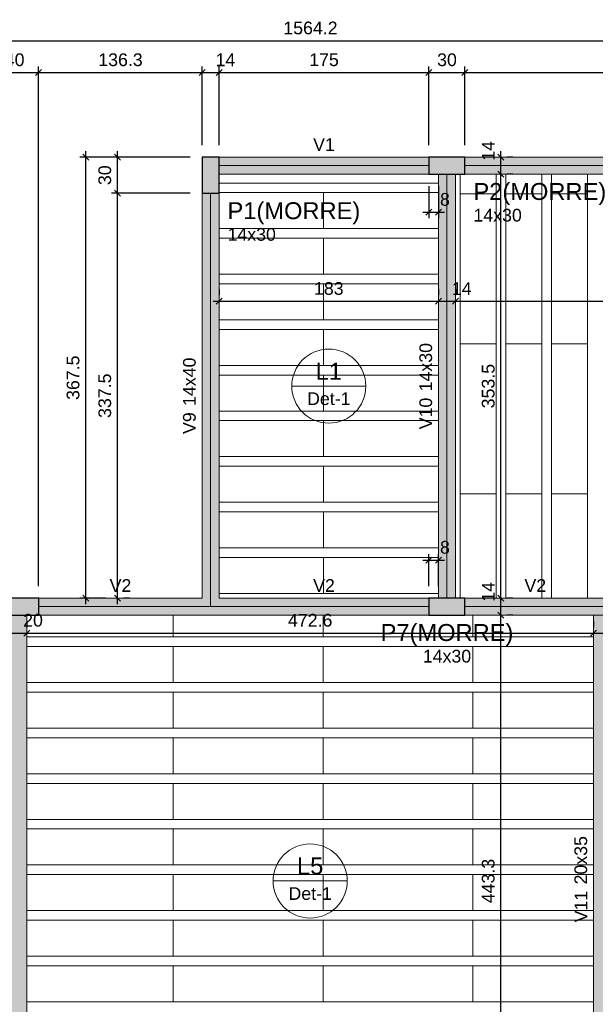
# Model space of a CAD drawing. Header units: millimetres. Extents: x 1434 to 2277, y -793 to -278.
# Tile 22 of 111: x 1722 to 1731, y -615 to -599. Entities that reach past the tile are written whole.
import ezdxf

# ---------------------------------------------------------------- set-up
doc = ezdxf.new("R2010")
doc.units = ezdxf.units.MM
for name, color, linetype, lineweight in [('FO-Cotas', 5, 'Continuous', 5), ('FO-Eixos', 5, 'Continuous', 5), ('FO-Hachura pilar que morre', 106, 'Continuous', 5), ('FO-Hachura viga', 43, 'Continuous', 5), ('FO-Hachuras das lajes', 1, 'Continuous', 20), ('FO-Pilares', 4, 'Continuous', 30), ('FO-Textos das lajes', 3, 'Continuous', 20), ('FO-Textos das vigas', 7, 'Continuous', 5), ('FO-Textos dos pilares', 7, 'Continuous', 5), ('FO-Vigas', 1, 'Continuous', 20)]:
    doc.layers.add(name, color=color, linetype=linetype, lineweight=lineweight)
doc.styles.add('ARIAL', font='arial.ttf')
doc.styles.get("Standard").update_dxf_attribs({"font": 'arial.ttf'})
doc.dimstyles.new('UM_50.000000', dxfattribs={"dimtxt": 0.18, "dimasz": 0.1, "dimexe": 0.1, "dimexo": 0.2, "dimgap": 0, "dimtad": 1, "dimtih": 1, "dimtoh": 1, "dimdec": 1, "dimlfac": 50, "dimzin": 0, "dimdsep": 46, "dimtxsty": 'Standard', "dimcen": 0.09, "dimdle": 0.1, "dimadec": 1, "dimazin": 2, "dimtfac": 1, "dimtdec": 4, "dimtofl": 0, "dimtmove": 0, "dimatfit": 3, "dimfxl": 1, "dimtolj": 1, "dimarcsym": 0})

# ---------------------------------------------------------------- blocks, each defined once
blk = doc.blocks.new('_Oblique')
at = {"color": 0, "linetype": 'ByBlock', "lineweight": -2}
blk.add_line((-0.5, -0.5), (0.5, 0.5), dxfattribs=at)
blk = doc.blocks.new('*D723')
at = {"layer": 'FO-Cotas', "color": 0, "lineweight": -2, "transparency": 16777216}
for p, q in [((1721.371, -608.517), (1721.371, -599.855)), ((1722.171, -608.517), (1722.171, -599.855)), ((1721.271, -599.955), (1722.271, -599.955))]:
    blk.add_line(p, q, dxfattribs=at)
at = {"layer": 'FO-Cotas', "color": 0, "lineweight": -2, "transparency": 16777216, "xscale": 0.1, "yscale": 0.1, "zscale": 0.1, "rotation": 180}
blk.add_blockref('_Oblique', (1721.371, -599.955), dxfattribs=at)
at = {"layer": 'FO-Cotas', "color": 0, "lineweight": -2, "transparency": 16777216, "xscale": 0.1, "yscale": 0.1, "zscale": 0.1}
blk.add_blockref('_Oblique', (1722.171, -599.955), dxfattribs=at)
at = {"layer": 'FO-Cotas', "color": 7, "transparency": 16777216, "insert": (1721.771, -599.744), "char_height": 0.2118, "attachment_point": 5, "rotation": 0.0057, "style": 'ARIAL'}
blk.add_mtext('\\A1;40', dxfattribs=at)
blk = doc.blocks.new('*D724')
at = {"layer": 'FO-Cotas', "color": 0, "lineweight": -2, "transparency": 16777216}
for p, q in [((1722.171, -608.517), (1722.171, -599.855)), ((1724.898, -601.167), (1724.898, -599.855)), ((1722.071, -599.955), (1724.998, -599.955))]:
    blk.add_line(p, q, dxfattribs=at)
at = {"layer": 'FO-Cotas', "color": 0, "lineweight": -2, "transparency": 16777216, "xscale": 0.1, "yscale": 0.1, "zscale": 0.1, "rotation": 180}
blk.add_blockref('_Oblique', (1722.171, -599.955), dxfattribs=at)
at = {"layer": 'FO-Cotas', "color": 0, "lineweight": -2, "transparency": 16777216, "xscale": 0.1, "yscale": 0.1, "zscale": 0.1}
blk.add_blockref('_Oblique', (1724.898, -599.955), dxfattribs=at)
at = {"layer": 'FO-Cotas', "color": 7, "transparency": 16777216, "insert": (1723.535, -599.744), "char_height": 0.2118, "attachment_point": 5, "rotation": 0.0057, "style": 'ARIAL'}
blk.add_mtext('\\A1;136.3', dxfattribs=at)
blk = doc.blocks.new('*D725')
at = {"layer": 'FO-Cotas', "color": 0, "lineweight": -2, "transparency": 16777216}
for p, q in [((1724.898, -601.167), (1724.898, -599.855)), ((1725.178, -601.167), (1725.178, -599.855)), ((1724.798, -599.955), (1725.278, -599.955))]:
    blk.add_line(p, q, dxfattribs=at)
at = {"layer": 'FO-Cotas', "color": 0, "lineweight": -2, "transparency": 16777216, "xscale": 0.1, "yscale": 0.1, "zscale": 0.1, "rotation": 180}
blk.add_blockref('_Oblique', (1724.898, -599.955), dxfattribs=at)
at = {"layer": 'FO-Cotas', "color": 0, "lineweight": -2, "transparency": 16777216, "xscale": 0.1, "yscale": 0.1, "zscale": 0.1}
blk.add_blockref('_Oblique', (1725.178, -599.955), dxfattribs=at)
at = {"layer": 'FO-Cotas', "color": 7, "transparency": 16777216, "insert": (1725.284, -599.744), "char_height": 0.2118, "attachment_point": 5, "rotation": 0.0057, "style": 'ARIAL'}
blk.add_mtext('\\A1;14', dxfattribs=at)
blk = doc.blocks.new('*D726')
at = {"layer": 'FO-Cotas', "color": 0, "lineweight": -2, "transparency": 16777216}
for p, q in [((1725.178, -601.167), (1725.178, -599.855)), ((1728.678, -601.167), (1728.678, -599.855)), ((1725.078, -599.955), (1728.778, -599.955))]:
    blk.add_line(p, q, dxfattribs=at)
at = {"layer": 'FO-Cotas', "color": 0, "lineweight": -2, "transparency": 16777216, "xscale": 0.1, "yscale": 0.1, "zscale": 0.1, "rotation": 180}
blk.add_blockref('_Oblique', (1725.178, -599.955), dxfattribs=at)
at = {"layer": 'FO-Cotas', "color": 0, "lineweight": -2, "transparency": 16777216, "xscale": 0.1, "yscale": 0.1, "zscale": 0.1}
blk.add_blockref('_Oblique', (1728.678, -599.955), dxfattribs=at)
at = {"layer": 'FO-Cotas', "color": 7, "transparency": 16777216, "insert": (1726.928, -599.744), "char_height": 0.2118, "attachment_point": 5, "rotation": 0.0057, "style": 'ARIAL'}
blk.add_mtext('\\A1;175', dxfattribs=at)
blk = doc.blocks.new('*D727')
at = {"layer": 'FO-Cotas', "color": 0, "lineweight": -2, "transparency": 16777216}
for p, q in [((1728.678, -601.167), (1728.678, -599.855)), ((1729.278, -601.167), (1729.278, -599.855)), ((1728.578, -599.955), (1729.378, -599.955))]:
    blk.add_line(p, q, dxfattribs=at)
at = {"layer": 'FO-Cotas', "color": 0, "lineweight": -2, "transparency": 16777216, "xscale": 0.1, "yscale": 0.1, "zscale": 0.1, "rotation": 180}
blk.add_blockref('_Oblique', (1728.678, -599.955), dxfattribs=at)
at = {"layer": 'FO-Cotas', "color": 0, "lineweight": -2, "transparency": 16777216, "xscale": 0.1, "yscale": 0.1, "zscale": 0.1}
blk.add_blockref('_Oblique', (1729.278, -599.955), dxfattribs=at)
at = {"layer": 'FO-Cotas', "color": 7, "transparency": 16777216, "insert": (1728.978, -599.744), "char_height": 0.2118, "attachment_point": 5, "rotation": 0.0057, "style": 'ARIAL'}
blk.add_mtext('\\A1;30', dxfattribs=at)
blk = doc.blocks.new('*D728')
at = {"layer": 'FO-Cotas', "color": 0, "lineweight": -2, "transparency": 16777216}
for p, q in [((1729.278, -601.167), (1729.278, -599.855)), ((1736.575, -601.167), (1736.575, -599.855)), ((1729.178, -599.955), (1736.675, -599.955))]:
    blk.add_line(p, q, dxfattribs=at)
at = {"layer": 'FO-Cotas', "color": 0, "lineweight": -2, "transparency": 16777216, "xscale": 0.1, "yscale": 0.1, "zscale": 0.1, "rotation": 180}
blk.add_blockref('_Oblique', (1729.278, -599.955), dxfattribs=at)
at = {"layer": 'FO-Cotas', "color": 0, "lineweight": -2, "transparency": 16777216, "xscale": 0.1, "yscale": 0.1, "zscale": 0.1}
blk.add_blockref('_Oblique', (1736.575, -599.955), dxfattribs=at)
at = {"layer": 'FO-Cotas', "color": 7, "transparency": 16777216, "insert": (1732.926, -599.744), "char_height": 0.2118, "attachment_point": 5, "rotation": 0.0057, "style": 'ARIAL'}
blk.add_mtext('\\A1;364.8', dxfattribs=at)
blk = doc.blocks.new('*D735')
at = {"layer": 'FO-Cotas', "color": 0, "lineweight": -2, "transparency": 16777216}
for p, q in [((1710.96, -599.426), (1742.444, -599.426)), ((1711.06, -608.517), (1711.06, -599.326)), ((1742.344, -601.167), (1742.344, -599.326))]:
    blk.add_line(p, q, dxfattribs=at)
at = {"layer": 'FO-Cotas', "color": 0, "lineweight": -2, "transparency": 16777216, "xscale": 0.1, "yscale": 0.1, "zscale": 0.1, "rotation": 180}
blk.add_blockref('_Oblique', (1711.06, -599.426), dxfattribs=at)
at = {"layer": 'FO-Cotas', "color": 0, "lineweight": -2, "transparency": 16777216, "xscale": 0.1, "yscale": 0.1, "zscale": 0.1}
blk.add_blockref('_Oblique', (1742.344, -599.426), dxfattribs=at)
at = {"layer": 'FO-Cotas', "color": 7, "transparency": 16777216, "insert": (1726.702, -599.214), "char_height": 0.2118, "attachment_point": 5, "rotation": 0.0057, "style": 'ARIAL'}
blk.add_mtext('\\A1;1564.2', dxfattribs=at)
blk = doc.blocks.new('*D758')
at = {"layer": 'FO-Cotas', "color": 0, "lineweight": -2, "transparency": 16777216}
for p, q in [((1723.486, -608.817), (1723.486, -601.867)), ((1724.698, -601.967), (1723.386, -601.967)), ((1723.686, -608.717), (1723.586, -608.717))]:
    blk.add_line(p, q, dxfattribs=at)
at = {"layer": 'FO-Cotas', "color": 0, "lineweight": -2, "transparency": 16777216, "xscale": 0.1, "yscale": 0.1, "zscale": 0.1}
for p, rotation in [((1723.486, -601.967), 90), ((1723.486, -608.717), 270)]:
    blk.add_blockref('_Oblique', p, dxfattribs=dict(at, rotation=rotation))
at = {"layer": 'FO-Cotas', "color": 7, "transparency": 16777216, "insert": (1723.274, -605.342), "char_height": 0.2118, "attachment_point": 5, "rotation": 90, "style": 'ARIAL'}
blk.add_mtext('\\A1;337.5', dxfattribs=at)
blk = doc.blocks.new('*D759')
at = {"layer": 'FO-Cotas', "color": 0, "lineweight": -2, "transparency": 16777216}
for p, q in [((1724.698, -601.367), (1723.386, -601.367)), ((1723.486, -602.067), (1723.486, -601.267)), ((1724.698, -601.967), (1723.386, -601.967))]:
    blk.add_line(p, q, dxfattribs=at)
at = {"layer": 'FO-Cotas', "color": 0, "lineweight": -2, "transparency": 16777216, "xscale": 0.1, "yscale": 0.1, "zscale": 0.1}
for p, rotation in [((1723.486, -601.367), 90), ((1723.486, -601.967), 270)]:
    blk.add_blockref('_Oblique', p, dxfattribs=dict(at, rotation=rotation))
at = {"layer": 'FO-Cotas', "color": 7, "transparency": 16777216, "insert": (1723.274, -601.667), "char_height": 0.2118, "attachment_point": 5, "rotation": 90, "style": 'ARIAL'}
blk.add_mtext('\\A1;30', dxfattribs=at)
blk = doc.blocks.new('*D762')
at = {"layer": 'FO-Cotas', "color": 0, "lineweight": -2, "transparency": 16777216}
for p, q in [((1724.698, -601.367), (1722.856, -601.367)), ((1722.956, -608.817), (1722.956, -601.267)), ((1723.286, -608.717), (1722.856, -608.717))]:
    blk.add_line(p, q, dxfattribs=at)
at = {"layer": 'FO-Cotas', "color": 0, "lineweight": -2, "transparency": 16777216, "xscale": 0.1, "yscale": 0.1, "zscale": 0.1}
for p, rotation in [((1722.956, -601.367), 90), ((1722.956, -608.717), 270)]:
    blk.add_blockref('_Oblique', p, dxfattribs=dict(at, rotation=rotation))
at = {"layer": 'FO-Cotas', "color": 7, "transparency": 16777216, "insert": (1722.745, -605.042), "char_height": 0.2118, "attachment_point": 5, "rotation": 90, "style": 'ARIAL'}
blk.add_mtext('\\A1;367.5', dxfattribs=at)
blk = doc.blocks.new('*D796')
at = {"layer": 'FO-Cotas', "color": 0, "lineweight": -2, "transparency": 16777216}
for p, q in [((1721.571, -609.097), (1721.571, -609.197)), ((1721.971, -609.097), (1721.971, -609.197)), ((1721.471, -609.297), (1722.071, -609.297))]:
    blk.add_line(p, q, dxfattribs=at)
at = {"layer": 'FO-Cotas', "color": 0, "lineweight": -2, "transparency": 16777216, "xscale": 0.1, "yscale": 0.1, "zscale": 0.1, "rotation": 180}
blk.add_blockref('_Oblique', (1721.571, -609.297), dxfattribs=at)
at = {"layer": 'FO-Cotas', "color": 0, "lineweight": -2, "transparency": 16777216, "xscale": 0.1, "yscale": 0.1, "zscale": 0.1}
blk.add_blockref('_Oblique', (1721.971, -609.297), dxfattribs=at)
at = {"layer": 'FO-Cotas', "color": 7, "transparency": 16777216, "insert": (1722.077, -609.085), "char_height": 0.2118, "attachment_point": 5, "rotation": 0.0057, "style": 'ARIAL'}
blk.add_mtext('\\A1;20', dxfattribs=at)
blk = doc.blocks.new('*D797')
at = {"layer": 'FO-Cotas', "color": 0, "lineweight": -2, "transparency": 16777216}
for p, q in [((1721.971, -609.097), (1721.971, -609.197)), ((1731.423, -609.097), (1731.423, -609.197)), ((1721.871, -609.297), (1731.523, -609.297))]:
    blk.add_line(p, q, dxfattribs=at)
at = {"layer": 'FO-Cotas', "color": 0, "lineweight": -2, "transparency": 16777216, "xscale": 0.1, "yscale": 0.1, "zscale": 0.1, "rotation": 180}
blk.add_blockref('_Oblique', (1721.971, -609.297), dxfattribs=at)
at = {"layer": 'FO-Cotas', "color": 0, "lineweight": -2, "transparency": 16777216, "xscale": 0.1, "yscale": 0.1, "zscale": 0.1}
blk.add_blockref('_Oblique', (1731.423, -609.297), dxfattribs=at)
at = {"layer": 'FO-Cotas', "color": 7, "transparency": 16777216, "insert": (1726.697, -609.085), "char_height": 0.2118, "attachment_point": 5, "rotation": 0.0057, "style": 'ARIAL'}
blk.add_mtext('\\A1;472.6', dxfattribs=at)
blk = doc.blocks.new('*D798')
at = {"layer": 'FO-Cotas', "color": 0, "lineweight": -2, "transparency": 16777216}
for p, q in [((1731.423, -609.097), (1731.423, -609.197)), ((1731.823, -609.097), (1731.823, -609.197)), ((1731.323, -609.297), (1731.923, -609.297))]:
    blk.add_line(p, q, dxfattribs=at)
at = {"layer": 'FO-Cotas', "color": 0, "lineweight": -2, "transparency": 16777216, "xscale": 0.1, "yscale": 0.1, "zscale": 0.1, "rotation": 180}
blk.add_blockref('_Oblique', (1731.423, -609.297), dxfattribs=at)
at = {"layer": 'FO-Cotas', "color": 0, "lineweight": -2, "transparency": 16777216, "xscale": 0.1, "yscale": 0.1, "zscale": 0.1}
blk.add_blockref('_Oblique', (1731.823, -609.297), dxfattribs=at)
at = {"layer": 'FO-Cotas', "color": 7, "transparency": 16777216, "insert": (1731.929, -609.085), "char_height": 0.2118, "attachment_point": 5, "rotation": 0.0057, "style": 'ARIAL'}
blk.add_mtext('\\A1;20', dxfattribs=at)
blk = doc.blocks.new('*D801')
at = {"layer": 'FO-Cotas', "color": 0, "lineweight": -2, "transparency": 16777216}
for p, q in [((1725.178, -603.567), (1725.178, -603.667)), ((1728.838, -603.567), (1728.838, -603.667)), ((1725.078, -603.767), (1728.938, -603.767))]:
    blk.add_line(p, q, dxfattribs=at)
at = {"layer": 'FO-Cotas', "color": 0, "lineweight": -2, "transparency": 16777216, "xscale": 0.1, "yscale": 0.1, "zscale": 0.1, "rotation": 180}
blk.add_blockref('_Oblique', (1725.178, -603.767), dxfattribs=at)
at = {"layer": 'FO-Cotas', "color": 0, "lineweight": -2, "transparency": 16777216, "xscale": 0.1, "yscale": 0.1, "zscale": 0.1}
blk.add_blockref('_Oblique', (1728.838, -603.767), dxfattribs=at)
at = {"layer": 'FO-Cotas', "color": 7, "transparency": 16777216, "insert": (1727.008, -603.556), "char_height": 0.2118, "attachment_point": 5, "rotation": 0.0057, "style": 'ARIAL'}
blk.add_mtext('\\A1;183', dxfattribs=at)
blk = doc.blocks.new('*D802')
at = {"layer": 'FO-Cotas', "color": 0, "lineweight": -2, "transparency": 16777216}
for p, q in [((1728.838, -603.567), (1728.838, -603.667)), ((1729.118, -603.567), (1729.118, -603.667)), ((1728.738, -603.767), (1729.218, -603.767))]:
    blk.add_line(p, q, dxfattribs=at)
at = {"layer": 'FO-Cotas', "color": 0, "lineweight": -2, "transparency": 16777216, "xscale": 0.1, "yscale": 0.1, "zscale": 0.1, "rotation": 180}
blk.add_blockref('_Oblique', (1728.838, -603.767), dxfattribs=at)
at = {"layer": 'FO-Cotas', "color": 0, "lineweight": -2, "transparency": 16777216, "xscale": 0.1, "yscale": 0.1, "zscale": 0.1}
blk.add_blockref('_Oblique', (1729.118, -603.767), dxfattribs=at)
at = {"layer": 'FO-Cotas', "color": 7, "transparency": 16777216, "insert": (1729.224, -603.556), "char_height": 0.2118, "attachment_point": 5, "rotation": 0.0057, "style": 'ARIAL'}
blk.add_mtext('\\A1;14', dxfattribs=at)
blk = doc.blocks.new('*D803')
at = {"layer": 'FO-Cotas', "color": 0, "lineweight": -2, "transparency": 16777216}
for p, q in [((1729.118, -603.567), (1729.118, -603.667)), ((1736.575, -603.567), (1736.575, -603.667)), ((1729.018, -603.767), (1736.675, -603.767))]:
    blk.add_line(p, q, dxfattribs=at)
at = {"layer": 'FO-Cotas', "color": 0, "lineweight": -2, "transparency": 16777216, "xscale": 0.1, "yscale": 0.1, "zscale": 0.1, "rotation": 180}
blk.add_blockref('_Oblique', (1729.118, -603.767), dxfattribs=at)
at = {"layer": 'FO-Cotas', "color": 0, "lineweight": -2, "transparency": 16777216, "xscale": 0.1, "yscale": 0.1, "zscale": 0.1}
blk.add_blockref('_Oblique', (1736.575, -603.767), dxfattribs=at)
at = {"layer": 'FO-Cotas', "color": 7, "transparency": 16777216, "insert": (1732.846, -603.556), "char_height": 0.2118, "attachment_point": 5, "rotation": 0.0057, "style": 'ARIAL'}
blk.add_mtext('\\A1;372.8', dxfattribs=at)
blk = doc.blocks.new('*D814')
at = {"layer": 'FO-Cotas', "color": 0, "lineweight": -2, "transparency": 16777216}
for p, q in [((1729.878, -617.962), (1729.878, -608.897)), ((1730.078, -608.997), (1729.978, -608.997)), ((1730.078, -617.862), (1729.978, -617.862))]:
    blk.add_line(p, q, dxfattribs=at)
at = {"layer": 'FO-Cotas', "color": 0, "lineweight": -2, "transparency": 16777216, "xscale": 0.1, "yscale": 0.1, "zscale": 0.1}
for p, rotation in [((1729.878, -608.997), 90), ((1729.878, -617.862), 270)]:
    blk.add_blockref('_Oblique', p, dxfattribs=dict(at, rotation=rotation))
at = {"layer": 'FO-Cotas', "color": 7, "transparency": 16777216, "insert": (1729.666, -613.43), "char_height": 0.2118, "attachment_point": 5, "rotation": 90, "style": 'ARIAL'}
blk.add_mtext('\\A1;443.3', dxfattribs=at)
blk = doc.blocks.new('*D815')
at = {"layer": 'FO-Cotas', "color": 0, "lineweight": -2, "transparency": 16777216}
for p, q in [((1729.878, -609.097), (1729.878, -608.617)), ((1730.078, -608.717), (1729.978, -608.717)), ((1730.078, -608.997), (1729.978, -608.997))]:
    blk.add_line(p, q, dxfattribs=at)
at = {"layer": 'FO-Cotas', "color": 0, "lineweight": -2, "transparency": 16777216, "xscale": 0.1, "yscale": 0.1, "zscale": 0.1}
for p, rotation in [((1729.878, -608.717), 90), ((1729.878, -608.997), 270)]:
    blk.add_blockref('_Oblique', p, dxfattribs=dict(at, rotation=rotation))
at = {"layer": 'FO-Cotas', "color": 7, "transparency": 16777216, "insert": (1729.666, -608.611), "char_height": 0.2118, "attachment_point": 5, "rotation": 90, "style": 'ARIAL'}
blk.add_mtext('\\A1;14', dxfattribs=at)
blk = doc.blocks.new('*D816')
at = {"layer": 'FO-Cotas', "color": 0, "lineweight": -2, "transparency": 16777216}
for p, q in [((1729.878, -608.817), (1729.878, -601.547)), ((1730.078, -601.647), (1729.978, -601.647)), ((1730.078, -608.717), (1729.978, -608.717))]:
    blk.add_line(p, q, dxfattribs=at)
at = {"layer": 'FO-Cotas', "color": 0, "lineweight": -2, "transparency": 16777216, "xscale": 0.1, "yscale": 0.1, "zscale": 0.1}
for p, rotation in [((1729.878, -601.647), 90), ((1729.878, -608.717), 270)]:
    blk.add_blockref('_Oblique', p, dxfattribs=dict(at, rotation=rotation))
at = {"layer": 'FO-Cotas', "color": 7, "transparency": 16777216, "insert": (1729.666, -605.182), "char_height": 0.2118, "attachment_point": 5, "rotation": 90, "style": 'ARIAL'}
blk.add_mtext('\\A1;353.5', dxfattribs=at)
blk = doc.blocks.new('*D817')
at = {"layer": 'FO-Cotas', "color": 0, "lineweight": -2, "transparency": 16777216}
for p, q in [((1729.878, -601.747), (1729.878, -601.267)), ((1730.078, -601.367), (1729.978, -601.367)), ((1730.078, -601.647), (1729.978, -601.647))]:
    blk.add_line(p, q, dxfattribs=at)
at = {"layer": 'FO-Cotas', "color": 0, "lineweight": -2, "transparency": 16777216, "xscale": 0.1, "yscale": 0.1, "zscale": 0.1}
for p, rotation in [((1729.878, -601.367), 90), ((1729.878, -601.647), 270)]:
    blk.add_blockref('_Oblique', p, dxfattribs=dict(at, rotation=rotation))
at = {"layer": 'FO-Cotas', "color": 7, "transparency": 16777216, "insert": (1729.666, -601.261), "char_height": 0.2118, "attachment_point": 5, "rotation": 90, "style": 'ARIAL'}
blk.add_mtext('\\A1;14', dxfattribs=at)
blk = doc.blocks.new('*D826')
at = {"layer": 'FO-Cotas', "color": 0, "lineweight": -2, "transparency": 16777216}
for p, q in [((1728.678, -601.847), (1728.678, -602.383)), ((1728.838, -601.847), (1728.838, -602.383)), ((1728.578, -602.283), (1728.938, -602.283))]:
    blk.add_line(p, q, dxfattribs=at)
at = {"layer": 'FO-Cotas', "color": 0, "lineweight": -2, "transparency": 16777216, "xscale": 0.1, "yscale": 0.1, "zscale": 0.1, "rotation": 180}
blk.add_blockref('_Oblique', (1728.678, -602.283), dxfattribs=at)
at = {"layer": 'FO-Cotas', "color": 0, "lineweight": -2, "transparency": 16777216, "xscale": 0.1, "yscale": 0.1, "zscale": 0.1}
blk.add_blockref('_Oblique', (1728.838, -602.283), dxfattribs=at)
at = {"layer": 'FO-Cotas', "color": 7, "transparency": 16777216, "insert": (1728.944, -602.071), "char_height": 0.2118, "attachment_point": 5, "rotation": 0.0057, "style": 'ARIAL'}
blk.add_mtext('\\A1;8', dxfattribs=at)
blk = doc.blocks.new('*D829')
at = {"layer": 'FO-Cotas', "color": 0, "lineweight": -2, "transparency": 16777216}
for p, q in [((1728.578, -608.082), (1728.938, -608.082)), ((1728.678, -608.517), (1728.678, -607.982)), ((1728.838, -608.517), (1728.838, -607.982))]:
    blk.add_line(p, q, dxfattribs=at)
at = {"layer": 'FO-Cotas', "color": 0, "lineweight": -2, "transparency": 16777216, "xscale": 0.1, "yscale": 0.1, "zscale": 0.1, "rotation": 180}
blk.add_blockref('_Oblique', (1728.678, -608.082), dxfattribs=at)
at = {"layer": 'FO-Cotas', "color": 0, "lineweight": -2, "transparency": 16777216, "xscale": 0.1, "yscale": 0.1, "zscale": 0.1}
blk.add_blockref('_Oblique', (1728.838, -608.082), dxfattribs=at)
at = {"layer": 'FO-Cotas', "color": 7, "transparency": 16777216, "insert": (1728.944, -607.87), "char_height": 0.2118, "attachment_point": 5, "rotation": 0.0057, "style": 'ARIAL'}
blk.add_mtext('\\A1;8', dxfattribs=at)

msp = doc.modelspace()

# ---------------------------------------------------------------- hatches: boundary and pattern name
at = {"layer": 'FO-Hachura pilar que morre', "linetype": 'Continuous'}
for points in [[(1724.8979, -601.9673), (1725.0379, -601.9673), (1725.1779, -601.9673), (1725.1779, -601.6673), (1725.1779, -601.3673), (1725.0379, -601.3673), (1724.8979, -601.3673), (1724.8979, -601.6673)], [(1728.6779, -601.3673), (1728.6779, -601.5073), (1728.6779, -601.6473), (1728.9779, -601.6473), (1729.2779, -601.6473), (1729.2779, -601.5073), (1729.2779, -601.3673), (1728.9779, -601.3673)], [(1721.3715, -608.7169), (1721.3715, -608.8569), (1721.3715, -608.9969), (1721.7715, -608.9969), (1722.1715, -608.9969), (1722.1715, -608.8569), (1722.1715, -608.7169), (1721.7715, -608.7169)], [(1728.6779, -608.7169), (1728.6779, -608.8569), (1728.6779, -608.9969), (1728.9779, -608.9969), (1729.2779, -608.9969), (1729.2779, -608.8569), (1729.2779, -608.7169), (1728.9779, -608.7169)]]:
    msp.add_hatch(color=256, dxfattribs=at).paths.add_polyline_path(points)
at = {"layer": 'FO-Hachura viga', "linetype": 'Continuous'}
for points in [[(1728.6777, -601.3673), (1728.6777, -601.3673), (1725.1779, -601.3673), (1725.1779, -601.6473), (1728.6777, -601.6473), (1728.6777, -601.3673)], [(1736.5747, -601.3673), (1736.5747, -601.3673), (1729.2779, -601.3673), (1729.2779, -601.6473), (1736.5747, -601.6473), (1736.5747, -601.3673)], [(1729.1177, -601.6473), (1729.1177, -601.6473), (1728.8377, -601.6473), (1728.8377, -608.7169), (1729.1177, -608.7169), (1729.1177, -601.6473)], [(1725.1779, -608.7169), (1725.1779, -608.7169), (1725.1779, -601.9673), (1724.8979, -601.9673), (1724.8979, -608.7169), (1725.0379, -608.8569), (1725.1779, -608.7169)], [(1725.0379, -608.8569), (1725.0379, -608.8569), (1724.8979, -608.7169), (1722.1715, -608.7169), (1722.1715, -608.9969), (1725.0379, -608.9969), (1725.0379, -608.8569)], [(1728.6777, -608.7169), (1728.6777, -608.7169), (1725.1779, -608.7169), (1725.0379, -608.8569), (1725.0379, -608.9969), (1728.6777, -608.9969), (1728.6777, -608.7169)], [(1731.6229, -608.7169), (1731.6229, -608.7169), (1729.2779, -608.7169), (1729.2779, -608.9969), (1731.6229, -608.9969), (1731.6229, -608.7169)], [(1731.8229, -608.9969), (1731.8229, -608.9969), (1731.6229, -608.8569), (1731.4229, -608.9969), (1731.4229, -617.8021), (1731.8229, -617.8021), (1731.8229, -608.9969)], [(1721.9715, -608.9969), (1721.9715, -608.9969), (1721.5715, -608.9969), (1721.5715, -617.8021), (1721.9715, -617.8021), (1721.9715, -608.9969)]]:
    msp.add_hatch(color=256, dxfattribs=at).paths.add_polyline_path(points)

# ---------------------------------------------------------------- linework, layer by layer
at = {"layer": 'FO-Eixos'}
for p, q in [((1725.1779, -601.5073), (1728.6779, -601.5073)), ((1729.2779, -601.5073), (1736.5747, -601.5073)), ((1728.9779, -608.7169), (1728.9779, -601.6473)), ((1725.0379, -608.8569), (1725.0379, -601.9673)), ((1722.1715, -608.8569), (1725.0379, -608.8569)), ((1725.0379, -608.8569), (1728.6779, -608.8569)), ((1729.2779, -608.8569), (1731.6229, -608.8569))]:
    msp.add_line(p, q, dxfattribs=at)
for points in [[(1729.1983, -601.6473), (1729.1983, -601.9773), (1729.7983, -601.9773), (1729.7983, -601.6473)], [(1729.9583, -601.6473), (1729.9583, -601.9773), (1730.5583, -601.9773), (1730.5583, -601.6473)], [(1730.7183, -601.6473), (1730.7183, -601.9773), (1731.3183, -601.9773), (1731.3183, -601.6473)], [(1725.1783, -602.5573), (1726.9183, -602.5573), (1726.9183, -601.9573), (1725.1783, -601.9573)], [(1728.8383, -601.9573), (1726.9183, -601.9573), (1726.9183, -602.5573), (1728.8383, -602.5573)], [(1725.1783, -603.3173), (1726.9183, -603.3173), (1726.9183, -602.7173), (1725.1783, -602.7173)], [(1728.8383, -602.7173), (1726.9183, -602.7173), (1726.9183, -603.3173), (1728.8383, -603.3173)], [(1725.1783, -604.0773), (1726.9183, -604.0773), (1726.9183, -603.4773), (1725.1783, -603.4773)], [(1728.8383, -603.4773), (1726.9183, -603.4773), (1726.9183, -604.0773), (1728.8383, -604.0773)], [(1725.1783, -604.8373), (1726.9183, -604.8373), (1726.9183, -604.2373), (1725.1783, -604.2373)], [(1728.8383, -604.2373), (1726.9183, -604.2373), (1726.9183, -604.8373), (1728.8383, -604.8373)], [(1725.1783, -605.5973), (1726.9183, -605.5973), (1726.9183, -604.9973), (1725.1783, -604.9973)], [(1728.8383, -604.9973), (1726.9183, -604.9973), (1726.9183, -605.5973), (1728.8383, -605.5973)], [(1725.1783, -606.3573), (1726.9183, -606.3573), (1726.9183, -605.7573), (1725.1783, -605.7573)], [(1728.8383, -605.7573), (1726.9183, -605.7573), (1726.9183, -606.3573), (1728.8383, -606.3573)], [(1725.1783, -607.1173), (1726.9183, -607.1173), (1726.9183, -606.5173), (1725.1783, -606.5173)], [(1728.8383, -606.5173), (1726.9183, -606.5173), (1726.9183, -607.1173), (1728.8383, -607.1173)], [(1729.7983, -608.7173), (1729.7983, -606.9773), (1729.1983, -606.9773), (1729.1983, -608.7173)], [(1730.5583, -608.7173), (1730.5583, -606.9773), (1729.9583, -606.9773), (1729.9583, -608.7173)], [(1731.3183, -608.7173), (1731.3183, -606.9773), (1730.7183, -606.9773), (1730.7183, -608.7173)], [(1725.1783, -607.8773), (1726.9183, -607.8773), (1726.9183, -607.2773), (1725.1783, -607.2773)], [(1728.8383, -607.2773), (1726.9183, -607.2773), (1726.9183, -607.8773), (1728.8383, -607.8773)], [(1725.1783, -608.6373), (1726.9183, -608.6373), (1726.9183, -608.0373), (1725.1783, -608.0373)], [(1728.8383, -608.0373), (1726.9183, -608.0373), (1726.9183, -608.6373), (1728.8383, -608.6373)], [(1721.9713, -609.3623), (1724.4113, -609.3623), (1724.4113, -608.9973)], [(1724.4113, -608.9973), (1724.4113, -609.3623), (1726.9113, -609.3623), (1726.9113, -608.9973)], [(1726.9113, -608.9973), (1726.9113, -609.3623), (1729.4113, -609.3623), (1729.4113, -608.9973)], [(1729.4113, -608.9973), (1729.4113, -609.3623), (1731.4233, -609.3623)], [(1721.9713, -610.1223), (1724.4113, -610.1223), (1724.4113, -609.5223), (1721.9713, -609.5223)], [(1731.4233, -609.5223), (1729.4113, -609.5223), (1729.4113, -610.1223), (1731.4233, -610.1223)], [(1721.9713, -610.8823), (1724.4113, -610.8823), (1724.4113, -610.2823), (1721.9713, -610.2823)], [(1731.4233, -610.2823), (1729.4113, -610.2823), (1729.4113, -610.8823), (1731.4233, -610.8823)], [(1721.9713, -611.6423), (1724.4113, -611.6423), (1724.4113, -611.0423), (1721.9713, -611.0423)], [(1731.4233, -611.0423), (1729.4113, -611.0423), (1729.4113, -611.6423), (1731.4233, -611.6423)], [(1721.9713, -612.4023), (1724.4113, -612.4023), (1724.4113, -611.8023), (1721.9713, -611.8023)], [(1731.4233, -611.8023), (1729.4113, -611.8023), (1729.4113, -612.4023), (1731.4233, -612.4023)], [(1721.9713, -613.1623), (1724.4113, -613.1623), (1724.4113, -612.5623), (1721.9713, -612.5623)], [(1731.4233, -612.5623), (1729.4113, -612.5623), (1729.4113, -613.1623), (1731.4233, -613.1623)], [(1721.9713, -613.9223), (1724.4113, -613.9223), (1724.4113, -613.3223), (1721.9713, -613.3223)], [(1731.4233, -613.3223), (1729.4113, -613.3223), (1729.4113, -613.9223), (1731.4233, -613.9223)], [(1721.9713, -614.6823), (1724.4113, -614.6823), (1724.4113, -614.0823), (1721.9713, -614.0823)], [(1731.4233, -614.0823), (1729.4113, -614.0823), (1729.4113, -614.6823), (1731.4233, -614.6823)], [(1721.9713, -615.4423), (1724.4113, -615.4423), (1724.4113, -614.8423), (1721.9713, -614.8423)], [(1731.4233, -614.8423), (1729.4113, -614.8423), (1729.4113, -615.4423), (1731.4233, -615.4423)]]:
    msp.add_lwpolyline(points, dxfattribs=at)
for points in [[(1729.7983, -604.4773), (1729.7983, -601.9773), (1729.1983, -601.9773), (1729.1983, -604.4773), (1729.7983, -604.4773)], [(1730.5583, -604.4773), (1730.5583, -601.9773), (1729.9583, -601.9773), (1729.9583, -604.4773), (1730.5583, -604.4773)], [(1731.3183, -604.4773), (1731.3183, -601.9773), (1730.7183, -601.9773), (1730.7183, -604.4773), (1731.3183, -604.4773)], [(1729.7983, -606.9773), (1729.7983, -604.4773), (1729.1983, -604.4773), (1729.1983, -606.9773), (1729.7983, -606.9773)], [(1730.5583, -606.9773), (1730.5583, -604.4773), (1729.9583, -604.4773), (1729.9583, -606.9773), (1730.5583, -606.9773)], [(1731.3183, -606.9773), (1731.3183, -604.4773), (1730.7183, -604.4773), (1730.7183, -606.9773), (1731.3183, -606.9773)], [(1724.4113, -610.1223), (1726.9113, -610.1223), (1726.9113, -609.5223), (1724.4113, -609.5223), (1724.4113, -610.1223)], [(1726.9113, -610.1223), (1729.4113, -610.1223), (1729.4113, -609.5223), (1726.9113, -609.5223), (1726.9113, -610.1223)], [(1724.4113, -610.8823), (1726.9113, -610.8823), (1726.9113, -610.2823), (1724.4113, -610.2823), (1724.4113, -610.8823)], [(1726.9113, -610.8823), (1729.4113, -610.8823), (1729.4113, -610.2823), (1726.9113, -610.2823), (1726.9113, -610.8823)], [(1724.4113, -611.6423), (1726.9113, -611.6423), (1726.9113, -611.0423), (1724.4113, -611.0423), (1724.4113, -611.6423)], [(1726.9113, -611.6423), (1729.4113, -611.6423), (1729.4113, -611.0423), (1726.9113, -611.0423), (1726.9113, -611.6423)], [(1724.4113, -612.4023), (1726.9113, -612.4023), (1726.9113, -611.8023), (1724.4113, -611.8023), (1724.4113, -612.4023)], [(1726.9113, -612.4023), (1729.4113, -612.4023), (1729.4113, -611.8023), (1726.9113, -611.8023), (1726.9113, -612.4023)], [(1724.4113, -613.1623), (1726.9113, -613.1623), (1726.9113, -612.5623), (1724.4113, -612.5623), (1724.4113, -613.1623)], [(1726.9113, -613.1623), (1729.4113, -613.1623), (1729.4113, -612.5623), (1726.9113, -612.5623), (1726.9113, -613.1623)], [(1724.4113, -613.9223), (1726.9113, -613.9223), (1726.9113, -613.3223), (1724.4113, -613.3223), (1724.4113, -613.9223)], [(1726.9113, -613.9223), (1729.4113, -613.9223), (1729.4113, -613.3223), (1726.9113, -613.3223), (1726.9113, -613.9223)], [(1724.4113, -614.6823), (1726.9113, -614.6823), (1726.9113, -614.0823), (1724.4113, -614.0823), (1724.4113, -614.6823)], [(1726.9113, -614.6823), (1729.4113, -614.6823), (1729.4113, -614.0823), (1726.9113, -614.0823), (1726.9113, -614.6823)], [(1724.4113, -615.4423), (1726.9113, -615.4423), (1726.9113, -614.8423), (1724.4113, -614.8423), (1724.4113, -615.4423)], [(1726.9113, -615.4423), (1729.4113, -615.4423), (1729.4113, -614.8423), (1726.9113, -614.8423), (1726.9113, -615.4423)]]:
    msp.add_lwpolyline(points, close=True, dxfattribs=at)
at = {"layer": 'FO-Hachuras das lajes'}
for p, q in [((1729.1983, -608.7173), (1729.1983, -601.6473)), ((1729.7983, -608.7173), (1729.7983, -601.6473)), ((1729.9583, -608.7173), (1729.9583, -601.6473)), ((1730.5583, -608.7173), (1730.5583, -601.6473)), ((1730.7183, -608.7173), (1730.7183, -601.6473)), ((1731.3183, -608.7173), (1731.3183, -601.6473)), ((1725.1783, -601.7973), (1728.8383, -601.7973)), ((1725.1783, -601.9573), (1728.8383, -601.9573)), ((1725.1783, -602.5573), (1728.8383, -602.5573)), ((1725.1783, -602.7173), (1728.8383, -602.7173)), ((1725.1783, -603.3173), (1728.8383, -603.3173)), ((1725.1783, -603.4773), (1728.8383, -603.4773)), ((1725.1783, -604.0773), (1728.8383, -604.0773)), ((1725.1783, -604.2373), (1728.8383, -604.2373)), ((1725.1783, -604.8373), (1728.8383, -604.8373)), ((1725.1783, -604.9973), (1728.8383, -604.9973)), ((1725.1783, -605.5973), (1728.8383, -605.5973)), ((1725.1783, -605.7573), (1728.8383, -605.7573)), ((1725.1783, -606.3573), (1728.8383, -606.3573)), ((1725.1783, -606.5173), (1728.8383, -606.5173)), ((1725.1783, -607.1173), (1728.8383, -607.1173)), ((1725.1783, -607.2773), (1728.8383, -607.2773)), ((1725.1783, -607.8773), (1728.8383, -607.8773)), ((1725.1783, -608.0373), (1728.8383, -608.0373)), ((1725.1783, -608.6373), (1728.8383, -608.6373)), ((1721.9713, -609.3623), (1731.4233, -609.3623)), ((1721.9713, -609.5223), (1731.4233, -609.5223)), ((1721.9713, -610.1223), (1731.4233, -610.1223)), ((1721.9713, -610.2823), (1731.4233, -610.2823)), ((1721.9713, -610.8823), (1731.4233, -610.8823)), ((1721.9713, -611.0423), (1731.4233, -611.0423)), ((1721.9713, -611.6423), (1731.4233, -611.6423)), ((1721.9713, -611.8023), (1731.4233, -611.8023)), ((1721.9713, -612.4023), (1731.4233, -612.4023)), ((1721.9713, -612.5623), (1731.4233, -612.5623)), ((1721.9713, -613.1623), (1731.4233, -613.1623)), ((1721.9713, -613.3223), (1731.4233, -613.3223)), ((1721.9713, -613.9223), (1731.4233, -613.9223)), ((1721.9713, -614.0823), (1731.4233, -614.0823)), ((1721.9713, -614.6823), (1731.4233, -614.6823)), ((1721.9713, -614.8423), (1731.4233, -614.8423)), ((1721.9713, -615.4423), (1731.4233, -615.4423))]:
    msp.add_line(p, q, dxfattribs=at)
at = {"layer": 'FO-Pilares'}
for points in [[(1724.8979, -601.9673), (1725.0379, -601.9673), (1725.1779, -601.9673), (1725.1779, -601.6673), (1725.1779, -601.3673), (1725.0379, -601.3673), (1724.8979, -601.3673), (1724.8979, -601.6673), (1724.8979, -601.9673)], [(1728.6779, -601.3673), (1728.6779, -601.5073), (1728.6779, -601.6473), (1728.9779, -601.6473), (1729.2779, -601.6473), (1729.2779, -601.5073), (1729.2779, -601.3673), (1728.9779, -601.3673), (1728.6779, -601.3673)], [(1721.3715, -608.7169), (1721.3715, -608.8569), (1721.3715, -608.9969), (1721.7715, -608.9969), (1722.1715, -608.9969), (1722.1715, -608.8569), (1722.1715, -608.7169), (1721.7715, -608.7169), (1721.3715, -608.7169)], [(1728.6779, -608.7169), (1728.6779, -608.8569), (1728.6779, -608.9969), (1728.9779, -608.9969), (1729.2779, -608.9969), (1729.2779, -608.8569), (1729.2779, -608.7169), (1728.9779, -608.7169), (1728.6779, -608.7169)]]:
    msp.add_lwpolyline(points, close=True, dxfattribs=at)
at = {"layer": 'FO-Textos das lajes'}
for p, q in [((1726.3904, -605.1821), (1727.6254, -605.1821)), ((1726.0797, -613.4295), (1727.3147, -613.4295))]:
    msp.add_line(p, q, dxfattribs=at)
for centre in [(1727.0079, -605.1821), (1726.6972, -613.4295)]:
    msp.add_circle(centre, 0.6175, dxfattribs=at)
at = {"layer": 'FO-Vigas'}
for p, q in [((1725.1779, -601.3673), (1728.6779, -601.3673)), ((1729.2779, -601.3673), (1736.5747, -601.3673)), ((1725.1779, -601.6473), (1728.6779, -601.6473)), ((1728.8379, -608.7169), (1728.8379, -601.6473)), ((1729.1179, -608.7169), (1729.1179, -601.6473)), ((1729.2779, -601.6473), (1736.5747, -601.6473)), ((1724.8979, -608.7169), (1724.8979, -601.9673)), ((1725.1779, -608.7169), (1725.1779, -601.9673)), ((1722.1715, -608.7169), (1724.8979, -608.7169)), ((1725.1779, -608.7169), (1728.6779, -608.7169)), ((1729.2779, -608.7169), (1731.6229, -608.7169)), ((1721.9715, -617.8021), (1721.9715, -608.9969)), ((1722.1715, -608.9969), (1725.0379, -608.9969)), ((1725.0379, -608.9969), (1728.6779, -608.9969)), ((1729.2779, -608.9969), (1731.6229, -608.9969)), ((1731.4229, -617.8021), (1731.4229, -608.9969))]:
    msp.add_line(p, q, dxfattribs=at)

# ---------------------------------------------------------------- texts
at = {"layer": 'FO-Textos das lajes', "attachment_point": 8, "line_spacing_factor": 0.798, "style": 'ARIAL'}
for s, insert, char_height, width in [('L1', (1727.0079, -605.0762), 0.2824, 0.875137), ('Det-1', (1727.0079, -605.4998), 0.2118, 1.449644), ('L5', (1726.6972, -613.3236), 0.2824, 0.875137), ('Det-1', (1726.6972, -613.7472), 0.2118, 1.449644)]:
    msp.add_mtext(s, dxfattribs=dict(at, insert=insert, char_height=char_height, width=width))
at = {"layer": 'FO-Textos das vigas', "linetype": 'Continuous', "char_height": 0.2118, "width": 0.726269, "attachment_point": 8, "line_spacing_factor": 0.798, "style": 'ARIAL'}
for s, insert in [('V1', (1726.9279, -601.2614)), ('V2', (1723.5347, -608.611)), ('V2', (1726.9279, -608.611)), ('V2', (1730.4504, -608.611))]:
    msp.add_mtext(s, dxfattribs=dict(at, insert=insert))
at = {"layer": 'FO-Textos das vigas', "linetype": 'Continuous', "char_height": 0.2118, "rotation": 90, "line_spacing_factor": 0.798, "style": 'ARIAL'}
for s, insert, width, attachment_point in [('14x30', (1728.732, -605.2694), 1.61168, 7), ('14x40', (1724.792, -605.5119), 1.61168, 7), ('V10', (1728.732, -605.3753), 1.056128, 9), ('V9', (1724.792, -605.6178), 0.726269, 9), ('20x35', (1731.317, -613.4868), 1.61168, 7), ('V11', (1731.317, -613.5927), 1.056128, 9)]:
    msp.add_mtext(s, dxfattribs=dict(at, insert=insert, width=width, attachment_point=attachment_point))
at = {"layer": 'FO-Textos dos pilares', "linetype": 'Continuous', "line_spacing_factor": 0.798, "style": 'ARIAL'}
for s, insert, char_height, width, attachment_point in [('P2(MORRE)', (1729.4193, -602.1643), 0.2824, 4.414066, 7), ('P1(MORRE)', (1725.3193, -602.4843), 0.2824, 4.414066, 7), ('14x30', (1729.4195, -602.4416), 0.2118, 1.61168, 7), ('14x30', (1725.3195, -602.7616), 0.2118, 1.61168, 7), ('P7(MORRE)', (1728.9783, -609.5143), 0.2824, 4.414066, 8), ('14x30', (1728.9783, -609.7916), 0.2118, 1.61168, 8)]:
    msp.add_mtext(s, dxfattribs=dict(at, insert=insert, char_height=char_height, width=width, attachment_point=attachment_point))

# ---------------------------------------------------------------- dimensions: what is measured, and where the dimension line sits
at = {"layer": 'FO-Cotas'}
for base, p1, p2, picture, middle in [((1742.3441, -599.4258), (1711.0603, -608.7169), (1742.3441, -601.3673), '*D735', (1726.7022, -599.214)), ((1722.1715, -599.9553), (1721.3715, -608.7169), (1722.1715, -608.7169), '*D723', (1721.7715, -599.7435)), ((1724.8979, -599.9553), (1722.1715, -608.7169), (1724.8979, -601.3673), '*D724', (1723.5347, -599.7435)), ((1725.1779, -599.9553), (1724.8979, -601.3673), (1725.1779, -601.3673), '*D725', (1725.2838, -599.7435)), ((1728.6779, -599.9553), (1725.1779, -601.3673), (1728.6779, -601.3673), '*D726', (1726.9279, -599.7435)), ((1729.2779, -599.9553), (1728.6779, -601.3673), (1729.2779, -601.3673), '*D727', (1728.9779, -599.7435)), ((1736.5747, -599.9553), (1729.2779, -601.3673), (1736.5747, -601.3673), '*D728', (1732.9263, -599.7435)), ((1728.8379, -602.2827), (1728.6779, -601.6473), (1728.8379, -601.6473), '*D826', (1728.9438, -602.0709)), ((1728.8379, -603.7673), (1725.1779, -603.7673), (1728.8379, -603.7673), '*D801', (1727.0079, -603.5555)), ((1729.1179, -603.7673), (1728.8379, -603.7673), (1729.1179, -603.7673), '*D802', (1729.2238, -603.5555)), ((1736.5747, -603.7673), (1729.1179, -603.7673), (1736.5747, -603.7673), '*D803', (1732.8463, -603.5555)), ((1728.8379, -608.0815), (1728.6779, -608.7169), (1728.8379, -608.7169), '*D829', (1728.9438, -607.8697)), ((1721.9715, -609.2969), (1721.5715, -609.2969), (1721.9715, -609.2969), '*D796', (1722.0774, -609.0851)), ((1731.4229, -609.2969), (1721.9715, -609.2969), (1731.4229, -609.2969), '*D797', (1726.6972, -609.0851)), ((1731.8229, -609.2969), (1731.4229, -609.2969), (1731.8229, -609.2969), '*D798', (1731.9288, -609.0851))]:
    dim = msp.add_linear_dim(base=base, p1=p1, p2=p2, dimstyle='UM_50.000000', override={"dimtxt": 0.2118, "dimasz": 0.1, "dimexe": 0.1, "dimexo": 0.2, "dimtad": 1, "dimtih": 0, "dimtoh": 0, "dimdec": 1, "dimlfac": 50, "dimzin": 8, "dimtxsty": 'ARIAL', "dimblk": 'Oblique', "dimblk1": 'Oblique', "dimblk2": 'Oblique', "dimsah": 1, "dimdle": 0.1, "dimse1": 0, "dimse2": 0, "dimclrt": 7, "dimadec": 1, "dimazin": 3, "dimtmove": 2, "dimldrblk": 'Oblique'}, dxfattribs=at)
    dim.commit()
    dim.dimension.update_dxf_attribs({"geometry": picture, "text_midpoint": middle, "dimtype": 160, "text_rotation": 0.00573})
for base, p1, p2, picture, middle in [((1729.8779, -601.3673), (1729.8779, -601.6473), (1729.8779, -601.3673), '*D817', (1729.6661, -601.2614)), ((1722.9564, -601.3673), (1723.4859, -608.7169), (1724.8979, -601.3673), '*D762', (1722.7446, -605.0421)), ((1723.4859, -601.3673), (1724.8979, -601.9673), (1724.8979, -601.3673), '*D759', (1723.2741, -601.6673)), ((1729.8779, -601.6473), (1729.8779, -608.7169), (1729.8779, -601.6473), '*D816', (1729.6661, -605.1821)), ((1723.4859, -601.9673), (1723.4859, -608.7169), (1724.8979, -601.9673), '*D758', (1723.2741, -605.3421)), ((1729.8779, -608.7169), (1729.8779, -608.9969), (1729.8779, -608.7169), '*D815', (1729.6661, -608.611)), ((1729.8779, -608.9969), (1729.8779, -617.8621), (1729.8779, -608.9969), '*D814', (1729.6661, -613.4295))]:
    dim = msp.add_linear_dim(base=base, p1=p1, p2=p2, angle=90, dimstyle='UM_50.000000', override={"dimtxt": 0.2118, "dimasz": 0.1, "dimexe": 0.1, "dimexo": 0.2, "dimtad": 1, "dimtih": 0, "dimtoh": 0, "dimdec": 1, "dimlfac": 50, "dimzin": 8, "dimtxsty": 'ARIAL', "dimblk": 'Oblique', "dimblk1": 'Oblique', "dimblk2": 'Oblique', "dimsah": 1, "dimdle": 0.1, "dimse1": 0, "dimse2": 0, "dimclrt": 7, "dimadec": 1, "dimazin": 3, "dimtmove": 2, "dimldrblk": 'Oblique'}, dxfattribs=at)
    dim.commit()
    dim.dimension.update_dxf_attribs({"geometry": picture, "text_midpoint": middle, "dimtype": 160, "text_rotation": 90})

doc.saveas('drawing.dxf')
